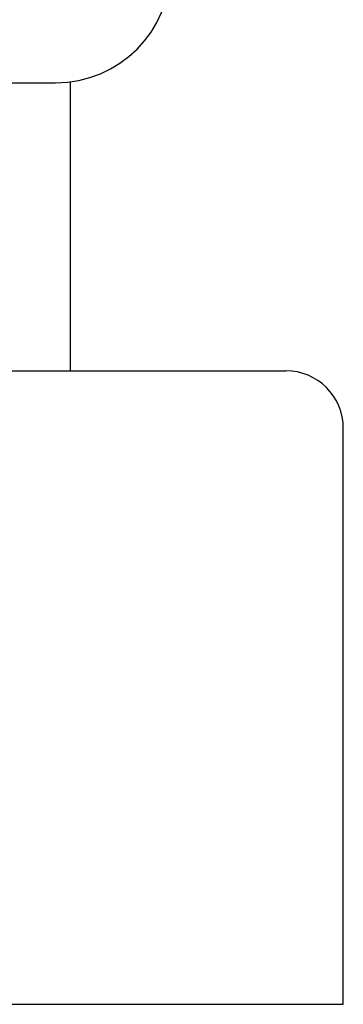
# Model space of a CAD drawing. Header units: millimetres. Extents: x 7592 to 10531, y 3981 to 6059.
# Tile 87 of 130: x 9530 to 9541, y 5424 to 5458. Entities that reach past the tile are written whole.
import ezdxf

# ---------------------------------------------------------------- set-up
doc = ezdxf.new("R2010")
doc.units = ezdxf.units.MM

msp = doc.modelspace()

# ---------------------------------------------------------------- linework, layer by layer
at = {"linetype": 'Continuous'}
for p, q in [((9521.966, 5455.746), (9531.466, 5455.746)), ((9531.966, 5455.777), (9531.966, 5445.746)), ((9516.907, 5445.746), (9539.466, 5445.746)), ((9541.466, 5423.746), (9541.466, 5443.746)), ((9517.066, 5423.746), (9541.466, 5423.746))]:
    msp.add_line(p, q, dxfattribs=at)
for centre, radius, start, end in [((9531.466, 5459.746), 4, 270, 0), ((9539.466, 5443.746), 2, 0, 90)]:
    msp.add_arc(centre, radius, start, end, dxfattribs=at)

doc.saveas('drawing.dxf')
